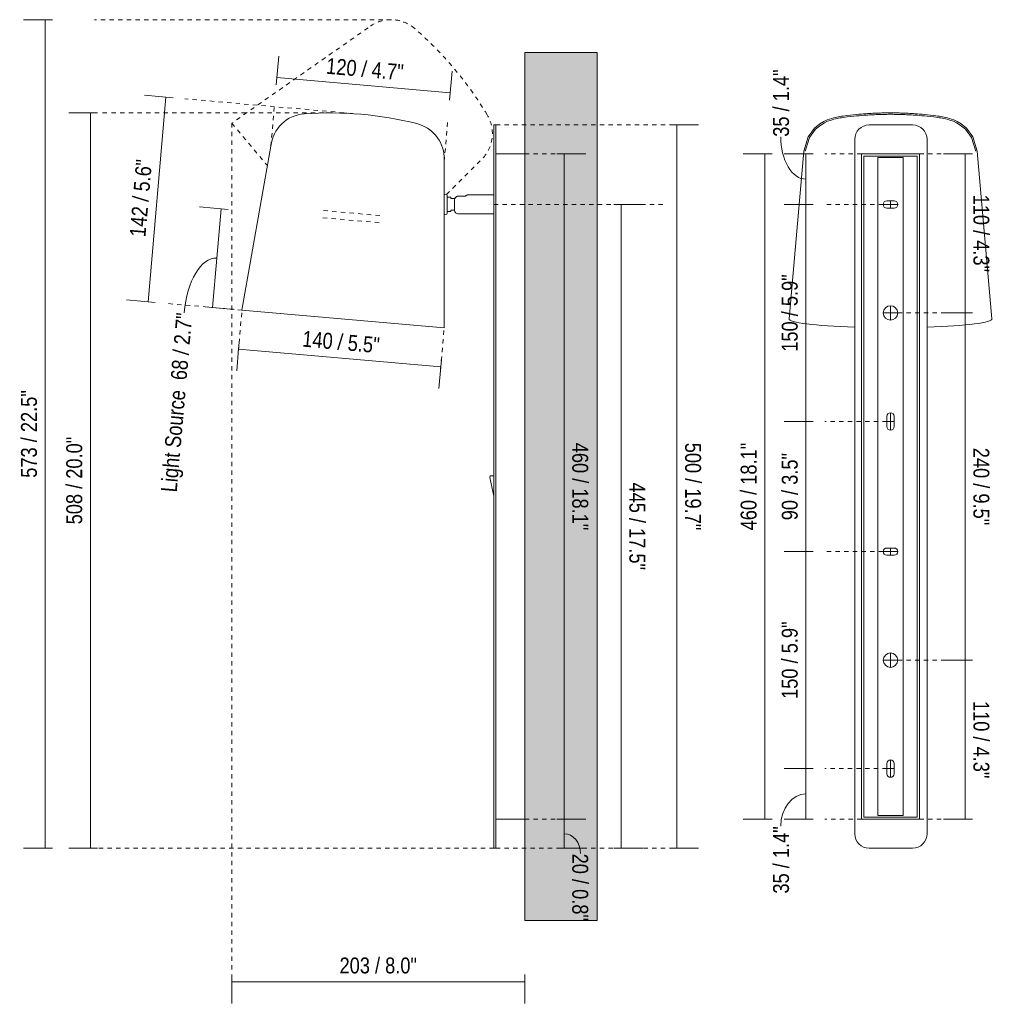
# Model space of a CAD drawing. Header units: millimetres. Extents: x -6750 to -4852, y -55 to 6878.
# Tile 2 of 3: x -5525 to -4852, y -55 to 626. Entities that reach past the tile are written whole.
import ezdxf

# ---------------------------------------------------------------- set-up
doc = ezdxf.new("R2010")
doc.units = ezdxf.units.MM
doc.linetypes.add('Dash', pattern=[6, 3, -3])
doc.layers.add('A-ANNO-DIMS', color=7, linetype='Dash', lineweight=9, true_color=0xd2d2d2)
for name, color, linetype, lineweight in [('A-ANNO-DIMS-5', 7, 'Continuous', 9), ('A-WALL', 7, 'Continuous', 9), ('A-WALL-PATT', 7, 'Continuous', 9), ('E-LITE-EQPM', 7, 'Continuous', 20)]:
    doc.layers.add(name, color=color, linetype=linetype, lineweight=lineweight)
doc.styles.add('Arial Narrow', font='ARIALN.TTF', dxfattribs={"height": 11})
doc.dimstyles.new('FARO_-_2_2mm_Arial_Narrow_mm_Inch_Left', dxfattribs={"dimscale": 304.8, "dimtxt": 11.257741, "dimasz": 0, "dimexe": 0.049213, "dimexo": 0.0625, "dimgap": 0.008202, "dimtad": 1, "dimdec": 0, "dimzin": 0, "dimdsep": 46, "dimtxsty": 'Arial Narrow', "dimblk1": 'NONE', "dimblk2": 'NONE', "dimsah": 1, "dimcen": 0.09, "dimadec": 0, "dimazin": 0, "dimtfac": 1, "dimtdec": 4, "dimtix": 1, "dimtmove": 0, "dimatfit": 3, "dimfxl": 0.016404, "dimfxlon": 1, "dimtvp": 1, "dimtolj": 1, "dimtzin": 0, "dimarcsym": 2})
doc.dimstyles.new('FARO_-_2_2mm_Arial_Narrow_mm_Inch_Left_1', dxfattribs={"dimscale": 304.8, "dimtxt": 11.257741, "dimasz": 0, "dimexe": 0.049213, "dimexo": 0.0625, "dimgap": 0.008202, "dimtad": 1, "dimdec": 0, "dimzin": 0, "dimdsep": 46, "dimtxsty": 'Arial Narrow', "dimblk1": 'NONE', "dimblk2": 'NONE', "dimsah": 1, "dimcen": 0.09, "dimadec": 0, "dimazin": 0, "dimtfac": 1, "dimtdec": 4, "dimtix": 1, "dimtmove": 1, "dimatfit": 3, "dimfxl": 0.016404, "dimfxlon": 1, "dimtvp": 1, "dimtolj": 1, "dimtzin": 0, "dimarcsym": 2})
doc.dimstyles.new('FARO_-_2_2mm_Arial_Narrow_mm_Inch_Right_1', dxfattribs={"dimscale": 304.8, "dimtxt": 11.257741, "dimasz": 0, "dimexe": 0.049213, "dimexo": 0.0625, "dimgap": 0.008202, "dimtad": 1, "dimdec": 0, "dimzin": 0, "dimdsep": 46, "dimtxsty": 'Arial Narrow', "dimblk1": 'NONE', "dimblk2": 'NONE', "dimsah": 1, "dimcen": 0.09, "dimadec": 0, "dimazin": 0, "dimtfac": 1, "dimtdec": 4, "dimtix": 1, "dimtmove": 0, "dimatfit": 3, "dimfxl": 0.016404, "dimfxlon": 1, "dimtvp": 1, "dimtolj": 1, "dimtzin": 0, "dimarcsym": 2})
doc.dimstyles.new('FARO_-_2_2mm_Arial_Narrow_mm_Inch_Right_2', dxfattribs={"dimscale": 304.8, "dimtxt": 11.257741, "dimasz": 0, "dimexe": 0.049213, "dimexo": 0.0625, "dimgap": 0.008202, "dimtad": 1, "dimdec": 0, "dimzin": 0, "dimdsep": 46, "dimtxsty": 'Arial Narrow', "dimblk1": 'NONE', "dimblk2": 'NONE', "dimsah": 1, "dimcen": 0.09, "dimadec": 0, "dimazin": 0, "dimtfac": 1, "dimtdec": 4, "dimtix": 1, "dimtmove": 1, "dimatfit": 3, "dimfxl": 0.016404, "dimfxlon": 1, "dimtvp": 1, "dimtolj": 1, "dimtzin": 0, "dimarcsym": 2})

# ---------------------------------------------------------------- blocks, each defined once
blk = doc.blocks.new('62360 - 62360 TILA White wall lamp-558809-Lateral_PDF')
at = {"layer": 'E-LITE-EQPM'}
for p, q in [((-3317.34, 493.19), (-3317.36, 493.3)), ((-3293.21, 309.32), (-3290.46, 296.39)), ((-3290.46, 310.5), (-3292.25, 310.5))]:
    blk.add_line(p, q, dxfattribs=at)
at = {"layer": 'E-LITE-EQPM', "flags": 128}
blk.add_lwpolyline([(-3324.66, 491.92), (-3324.67, 491.96), (-3324.67, 492)], dxfattribs=at)
at = {"layer": 'E-LITE-EQPM'}
blk.add_arc((-3292.25, 309.52), 0.976, 90, 192, dxfattribs=at)
blk.add_open_spline([(-3315.14, 503.73), (-3315.29, 503.73), (-3315.52, 503.7), (-3315.81, 503.62), (-3316.02, 503.53), (-3316.22, 503.42), (-3316.34, 503.34), (-3316.4, 503.29)], degree=3, knots=[-1, -1, -1, -1, -0.8928571, -0.8392857, -0.7857143, -0.7321429, -0.6785714, -0.6785714, -0.6785714, -0.6785714], dxfattribs=at)
for points in [[(-3317.08, 502.48), (-3317.12, 502.39), (-3317.17, 502.3), (-3317.2, 502.21)], [(-3316.74, 502.98), (-3316.8, 502.9), (-3316.86, 502.82), (-3316.92, 502.74)]]:
    blk.add_open_spline(points, degree=3, dxfattribs=at)
blk = doc.blocks.new('62360 - 62360 TILA White wall lamp-558809-Alzado_PDF Fixing')
at = {"layer": 'E-LITE-EQPM', "color": 254, "lineweight": 9, "true_color": 0xeaeaea}
for p, q in [((6591.77, 553), (6561.77, 553)), ((6551.77, 543), (6551.77, 63)), ((6601.77, 63), (6601.77, 543)), ((6516.49, 534.87), (6506.31, 418.94)), ((6556.5, 533), (6556.5, 73)), ((6596.5, 533), (6556.5, 533)), ((6596.5, 73), (6596.5, 533)), ((6646.68, 418.94), (6636.5, 534.87)), ((6556.5, 73), (6596.5, 73)), ((6561.77, 53), (6591.77, 53))]:
    blk.add_line(p, q, dxfattribs=at)
at = {"layer": 'E-LITE-EQPM', "color": 254, "lineweight": 9, "true_color": 0xeaeaea, "flags": 128}
for points in [[(6516.49, 534.87), (6519.52, 544.83), (6523.96, 550.71), (6527.68, 553.77), (6530.49, 555.44), (6532.65, 556.44), (6534.38, 557.09), (6535.84, 557.55), (6537.12, 557.91), (6538.29, 558.19), (6539.39, 558.42), (6540.46, 558.63), (6541.5, 558.81), (6542.54, 558.97), (6543.58, 559.12), (6543.74, 559.14)], [(6517.49, 534.78), (6520.4, 544.35), (6524.67, 550), (6528.24, 552.94), (6530.95, 554.55), (6533.03, 555.51), (6534.71, 556.14), (6536.12, 556.59), (6537.37, 556.94), (6538.51, 557.21), (6539.59, 557.44), (6540.64, 557.64), (6541.66, 557.82), (6542.69, 557.98), (6543.72, 558.13), (6543.87, 558.15)], [(6543.74, 559.14), (6546.4, 559.48), (6548.78, 559.77), (6550.94, 560), (6552.9, 560.2), (6554.7, 560.37), (6556.36, 560.51), (6557.9, 560.63), (6559.34, 560.74), (6560.7, 560.83), (6561.98, 560.91), (6563.19, 560.98), (6564.34, 561.04), (6565.44, 561.09), (6566.5, 561.13), (6567.52, 561.17), (6568.51, 561.21), (6569.47, 561.24), (6570.41, 561.26), (6571.32, 561.28), (6572.22, 561.3), (6573.1, 561.31), (6573.98, 561.32), (6574.84, 561.33), (6575.7, 561.34), (6576.5, 561.34)], [(6543.87, 558.15), (6546.52, 558.49), (6548.89, 558.77), (6551.04, 559.01), (6552.99, 559.21), (6554.79, 559.37), (6556.44, 559.51), (6557.98, 559.64), (6559.41, 559.74), (6560.76, 559.83), (6562.03, 559.91), (6563.24, 559.98), (6564.39, 560.04), (6565.49, 560.09), (6566.54, 560.14), (6567.56, 560.17), (6568.55, 560.21), (6569.5, 560.24), (6570.43, 560.26), (6571.34, 560.28), (6572.24, 560.3), (6573.12, 560.31), (6573.99, 560.32), (6574.85, 560.33), (6575.71, 560.34), (6576.5, 560.34)], [(6609.25, 559.14), (6606.59, 559.48), (6604.21, 559.77), (6602.06, 560), (6600.09, 560.2), (6598.29, 560.37), (6596.63, 560.51), (6595.09, 560.63), (6593.65, 560.74), (6592.29, 560.83), (6591.02, 560.91), (6589.8, 560.98), (6588.65, 561.04), (6587.55, 561.09), (6586.49, 561.13), (6585.47, 561.17), (6584.48, 561.21), (6583.52, 561.24), (6582.58, 561.26), (6581.67, 561.28), (6580.77, 561.3), (6579.89, 561.31), (6579.01, 561.32), (6578.15, 561.33), (6577.29, 561.34), (6576.5, 561.34)], [(6609.12, 558.15), (6606.47, 558.49), (6604.1, 558.77), (6601.95, 559.01), (6600, 559.21), (6598.21, 559.37), (6596.55, 559.51), (6595.01, 559.64), (6593.58, 559.74), (6592.23, 559.83), (6590.96, 559.91), (6589.75, 559.98), (6588.6, 560.04), (6587.5, 560.09), (6586.45, 560.14), (6585.43, 560.17), (6584.45, 560.21), (6583.49, 560.24), (6582.56, 560.26), (6581.65, 560.28), (6580.75, 560.3), (6579.87, 560.31), (6579, 560.32), (6578.14, 560.33), (6577.29, 560.34), (6576.5, 560.34)], [(6635.5, 534.78), (6632.59, 544.35), (6628.33, 550), (6624.75, 552.94), (6622.04, 554.55), (6619.96, 555.51), (6618.28, 556.14), (6616.87, 556.59), (6615.62, 556.94), (6614.48, 557.21), (6613.4, 557.44), (6612.36, 557.64), (6611.33, 557.82), (6610.3, 557.98), (6609.27, 558.13), (6609.12, 558.15)], [(6636.5, 534.87), (6633.47, 544.83), (6629.03, 550.71), (6625.31, 553.77), (6622.5, 555.44), (6620.34, 556.44), (6618.61, 557.09), (6617.15, 557.55), (6615.87, 557.91), (6614.7, 558.19), (6613.6, 558.42), (6612.53, 558.63), (6611.49, 558.81), (6610.45, 558.97), (6609.41, 559.12), (6609.25, 559.14)]]:
    blk.add_lwpolyline(points, dxfattribs=at)
at = {"layer": 'E-LITE-EQPM', "color": 254, "lineweight": 9, "true_color": 0xeaeaea}
for centre, start, end in [((6561.77, 543), 90, 180), ((6591.77, 543), 0, 90), ((6561.77, 63), 180, 270), ((6591.77, 63), 270, 0)]:
    blk.add_arc(centre, 10, start, end, dxfattribs=at)
for start_param, end_param in [(3.133938, 4.351969), (5.081052, 6.29084)]:
    blk.add_ellipse((6576.5, 418.89), major_axis=(70.19, 0), ratio=0.087156, start_param=start_param, end_param=end_param, dxfattribs=at)
blk = doc.blocks.new('DIMBLOCK7-Lateral_PDF')
at = {"layer": 'A-ANNO-DIMS-5', "color": 251, "true_color": 0x5b5b5b, "transparency": 16777216}
for p, q in [((-5373.15, 397.9), (-5372.71, 402.88)), ((-5373.13, 398.1), (-5374.46, 382.96)), ((-5233.31, 385.67), (-5373.15, 397.9)), ((-5233.31, 385.67), (-5232.87, 390.65)), ((-5233.29, 385.87), (-5234.61, 370.72))]:
    blk.add_line(p, q, dxfattribs=at)
at = {"layer": 'A-ANNO-DIMS-5', "color": 0, "transparency": 16777216, "insert": (-5328.47, 410.77), "char_height": 11, "width": 64.3299, "attachment_point": 1, "rotation": 355, "line_spacing_factor": 0.974696, "style": 'Arial Narrow'}
blk.add_mtext('140 / 5.5"', dxfattribs=at)
blk = doc.blocks.new('_None')
blk = doc.blocks.new('DIMBLOCK8-Lateral_PDF')
at = {"layer": 'A-ANNO-DIMS-5', "color": 251, "true_color": 0x5b5b5b, "transparency": 16777216}
for p, q in [((-5347.1, 580.7), (-5345.35, 600.62)), ((-5346.66, 585.68), (-5347.1, 580.7)), ((-5226.79, 575.19), (-5346.66, 585.68)), ((-5227.22, 570.21), (-5225.48, 590.13)), ((-5226.79, 575.19), (-5227.22, 570.21))]:
    blk.add_line(p, q, dxfattribs=at)
at = {"layer": 'A-ANNO-DIMS-5', "color": 0, "transparency": 16777216, "insert": (-5311.97, 599.42), "char_height": 11, "width": 64.3299, "attachment_point": 1, "rotation": 355, "line_spacing_factor": 0.974696, "style": 'Arial Narrow'}
blk.add_mtext('120 / 4.7"', dxfattribs=at)
blk = doc.blocks.new('DIMBLOCK9-Lateral_PDF')
at = {"layer": 'A-ANNO-DIMS-5', "color": 251, "true_color": 0x5b5b5b, "transparency": 16777216}
for p, q in [((-5418.39, 571.76), (-5438.31, 573.5)), ((-5423.37, 572.2), (-5435.75, 430.7)), ((-5423.37, 572.2), (-5418.39, 571.76)), ((-5430.77, 430.26), (-5450.69, 432)), ((-5435.75, 430.7), (-5430.77, 430.26))]:
    blk.add_line(p, q, dxfattribs=at)
at = {"layer": 'A-ANNO-DIMS-5', "color": 0, "transparency": 16777216, "insert": (-5448.55, 476.2), "char_height": 11, "width": 64.3299, "attachment_point": 1, "rotation": 85, "line_spacing_factor": 0.974696, "style": 'Arial Narrow'}
blk.add_mtext('142 / 5.6"', dxfattribs=at)
blk = doc.blocks.new('DIMBLOCK10-Lateral_PDF')
at = {"layer": 'A-ANNO-DIMS-5', "color": 251, "true_color": 0x5b5b5b, "transparency": 16777216}
for p, q in [((-5470.59, 561.33), (-5490.59, 561.33)), ((-5475.59, 561.33), (-5475.59, 53)), ((-5475.59, 561.33), (-5470.59, 561.33)), ((-5470.59, 53), (-5490.59, 53)), ((-5475.59, 53), (-5470.59, 53))]:
    blk.add_line(p, q, dxfattribs=at)
at = {"layer": 'A-ANNO-DIMS-5', "color": 0, "transparency": 16777216, "insert": (-5492.3, 276.88), "char_height": 11, "width": 72.6928, "attachment_point": 1, "rotation": 90, "line_spacing_factor": 0.974696, "style": 'Arial Narrow'}
blk.add_mtext('508 / 20.0"', dxfattribs=at)
blk = doc.blocks.new('DIMBLOCK11-Lateral_PDF')
at = {"layer": 'A-ANNO-DIMS-5', "color": 251, "true_color": 0x5b5b5b, "transparency": 16777216}
for p, q in [((-5380.3, 494.52), (-5400.23, 496.26)), ((-5385.28, 494.95), (-5391.25, 426.8)), ((-5385.28, 494.95), (-5380.3, 494.52)), ((-5391.25, 426.8), (-5396.23, 427.24)), ((-5391.45, 426.82), (-5376.3, 425.49))]:
    blk.add_line(p, q, dxfattribs=at)
blk.add_ellipse((-5391.71, 421.49), major_axis=(3.45, 39.39), ratio=0.484504, start_param=0, end_param=1.570796, dxfattribs=at)
at = {"layer": 'A-ANNO-DIMS-5', "color": 0, "transparency": 16777216, "insert": (-5426.9, 299.72), "char_height": 11, "width": 149.2455, "attachment_point": 1, "rotation": 85, "line_spacing_factor": 0.974696, "style": 'Arial Narrow'}
blk.add_mtext('Light Source  68 / 2.7"', dxfattribs=at)
blk = doc.blocks.new('DIMBLOCK12-Lateral_PDF')
at = {"layer": 'A-ANNO-DIMS-5', "color": 251, "true_color": 0x5b5b5b, "transparency": 16777216}
for p, q in [((-5148.08, 533), (-5153.08, 533)), ((-5148.28, 533), (-5133.08, 533)), ((-5148.08, 533), (-5148.08, 73)), ((-5148.08, 73), (-5153.08, 73)), ((-5148.28, 73), (-5133.08, 73))]:
    blk.add_line(p, q, dxfattribs=at)
at = {"layer": 'A-ANNO-DIMS-5', "color": 0, "transparency": 16777216, "insert": (-5131.37, 333.29), "char_height": 11, "width": 72.6928, "attachment_point": 1, "rotation": 270, "line_spacing_factor": 0.974696, "style": 'Arial Narrow'}
blk.add_mtext('460 / 18.1"', dxfattribs=at)
blk = doc.blocks.new('DIMBLOCK13-Lateral_PDF')
at = {"layer": 'A-ANNO-DIMS-5', "color": 251, "true_color": 0x5b5b5b, "transparency": 16777216}
for p, q in [((-5075.04, 553), (-5055.04, 553)), ((-5070.04, 553), (-5075.04, 553)), ((-5070.04, 553), (-5070.04, 53)), ((-5075.04, 53), (-5055.04, 53)), ((-5070.04, 53), (-5075.04, 53))]:
    blk.add_line(p, q, dxfattribs=at)
at = {"layer": 'A-ANNO-DIMS-5', "color": 0, "transparency": 16777216, "insert": (-5053.32, 333.29), "char_height": 11, "width": 72.6928, "attachment_point": 1, "rotation": 270, "line_spacing_factor": 0.974696, "style": 'Arial Narrow'}
blk.add_mtext('500 / 19.7"', dxfattribs=at)
blk = doc.blocks.new('DIMBLOCK14-Lateral_PDF')
at = {"layer": 'A-ANNO-DIMS-5', "color": 251, "true_color": 0x5b5b5b, "transparency": 16777216}
for p, q in [((-5108.61, 498.1), (-5113.61, 498.1)), ((-5108.81, 498.1), (-5093.61, 498.1)), ((-5108.61, 498.1), (-5108.61, 53)), ((-5108.61, 53), (-5113.61, 53)), ((-5108.81, 53), (-5093.61, 53))]:
    blk.add_line(p, q, dxfattribs=at)
at = {"layer": 'A-ANNO-DIMS-5', "color": 0, "transparency": 16777216, "insert": (-5091.9, 305.84), "char_height": 11, "width": 72.6928, "attachment_point": 1, "rotation": 270, "line_spacing_factor": 0.974696, "style": 'Arial Narrow'}
blk.add_mtext('445 / 17.5"', dxfattribs=at)
blk = doc.blocks.new('DIMBLOCK15-Lateral_PDF')
at = {"layer": 'A-ANNO-DIMS-5', "color": 251, "true_color": 0x5b5b5b, "transparency": 16777216}
for p, q in [((-5148.08, 73), (-5153.08, 73)), ((-5148.28, 73), (-5133.08, 73)), ((-5148.08, 73), (-5148.08, 53)), ((-5148.08, 53), (-5153.08, 53)), ((-5148.28, 53), (-5133.08, 53))]:
    blk.add_line(p, q, dxfattribs=at)
blk.add_ellipse((-5148.08, 49.24), major_axis=(0, 13.76), ratio=0.831235, start_param=4.712389, end_param=6.283185, dxfattribs=at)
at = {"layer": 'A-ANNO-DIMS-5', "color": 0, "transparency": 16777216, "insert": (-5131.37, 49.24), "char_height": 11, "width": 55.9671, "attachment_point": 1, "rotation": 270, "line_spacing_factor": 0.974696, "style": 'Arial Narrow'}
blk.add_mtext('20 / 0.8"', dxfattribs=at)
blk = doc.blocks.new('DIMBLOCK16-Lateral_PDF')
at = {"layer": 'A-ANNO-DIMS-5', "color": 251, "true_color": 0x5b5b5b, "transparency": 16777216}
for p, q in [((-5377.81, -34.3), (-5377.81, -54.3)), ((-5377.81, -39.3), (-5377.81, -34.3)), ((-5377.81, -39.3), (-5175.22, -39.3)), ((-5175.22, -34.3), (-5175.22, -54.3)), ((-5175.22, -39.3), (-5175.22, -34.3))]:
    blk.add_line(p, q, dxfattribs=at)
at = {"layer": 'A-ANNO-DIMS-5', "color": 0, "transparency": 16777216, "insert": (-5303.32, -22.58), "char_height": 11, "width": 64.3299, "attachment_point": 1, "line_spacing_factor": 0.974696, "style": 'Arial Narrow'}
blk.add_mtext('203 / 8.0"', dxfattribs=at)
blk = doc.blocks.new('DIMBLOCK17-Lateral_PDF')
at = {"layer": 'A-ANNO-DIMS-5', "color": 251, "true_color": 0x5b5b5b, "transparency": 16777216}
for p, q in [((-5501.88, 625.74), (-5521.88, 625.74)), ((-5506.88, 625.74), (-5506.88, 53)), ((-5506.88, 625.74), (-5501.88, 625.74)), ((-5501.88, 53), (-5521.88, 53)), ((-5506.88, 53), (-5501.88, 53))]:
    blk.add_line(p, q, dxfattribs=at)
at = {"layer": 'A-ANNO-DIMS-5', "color": 0, "transparency": 16777216, "insert": (-5523.59, 309.08), "char_height": 11, "width": 72.6928, "attachment_point": 1, "rotation": 90, "line_spacing_factor": 0.974696, "style": 'Arial Narrow'}
blk.add_mtext('573 / 22.5"', dxfattribs=at)
blk = doc.blocks.new('DIMBLOCK18-Alzado_PDF Fixing')
at = {"layer": 'A-ANNO-DIMS-5', "color": 251, "true_color": 0x5b5b5b, "transparency": 16777216}
for p, q in [((-4870.51, 182.98), (-4885.71, 182.98)), ((-4870.71, 73), (-4870.71, 182.98)), ((-4870.71, 182.98), (-4865.71, 182.98)), ((-4870.51, 73), (-4885.71, 73)), ((-4870.71, 73), (-4865.71, 73))]:
    blk.add_line(p, q, dxfattribs=at)
at = {"layer": 'A-ANNO-DIMS-5', "color": 0, "transparency": 16777216, "insert": (-4853.99, 154.79), "char_height": 11, "width": 64.3299, "attachment_point": 1, "rotation": 270, "line_spacing_factor": 0.974696, "style": 'Arial Narrow'}
blk.add_mtext('110 / 4.3"', dxfattribs=at)
blk = doc.blocks.new('DIMBLOCK19-Alzado_PDF Fixing')
at = {"layer": 'A-ANNO-DIMS-5', "color": 251, "true_color": 0x5b5b5b, "transparency": 16777216}
for p, q in [((-4870.51, 423.02), (-4885.71, 423.02)), ((-4870.71, 182.98), (-4870.71, 423.02)), ((-4870.71, 423.02), (-4865.71, 423.02)), ((-4870.51, 182.98), (-4885.71, 182.98)), ((-4870.71, 182.98), (-4865.71, 182.98))]:
    blk.add_line(p, q, dxfattribs=at)
at = {"layer": 'A-ANNO-DIMS-5', "color": 0, "transparency": 16777216, "insert": (-4853.99, 329.8), "char_height": 11, "width": 64.3299, "attachment_point": 1, "rotation": 270, "line_spacing_factor": 0.974696, "style": 'Arial Narrow'}
blk.add_mtext('240 / 9.5"', dxfattribs=at)
blk = doc.blocks.new('DIMBLOCK20-Alzado_PDF Fixing')
at = {"layer": 'A-ANNO-DIMS-5', "color": 251, "true_color": 0x5b5b5b, "transparency": 16777216}
for p, q in [((-4870.51, 533), (-4885.71, 533)), ((-4870.71, 423.02), (-4870.71, 533)), ((-4870.71, 533), (-4865.71, 533)), ((-4870.51, 423.02), (-4885.71, 423.02)), ((-4870.71, 423.02), (-4865.71, 423.02))]:
    blk.add_line(p, q, dxfattribs=at)
at = {"layer": 'A-ANNO-DIMS-5', "color": 0, "transparency": 16777216, "insert": (-4853.99, 504.81), "char_height": 11, "width": 64.3299, "attachment_point": 1, "rotation": 270, "line_spacing_factor": 0.974696, "style": 'Arial Narrow'}
blk.add_mtext('110 / 4.3"', dxfattribs=at)
blk = doc.blocks.new('DIMBLOCK21-Alzado_PDF Fixing')
at = {"layer": 'A-ANNO-DIMS-5', "color": 251, "true_color": 0x5b5b5b, "transparency": 16777216}
for p, q in [((-4975.8, 533), (-4995.8, 533)), ((-4980.8, 533), (-4980.8, 498)), ((-4980.8, 533), (-4975.8, 533)), ((-4975.8, 498), (-4995.8, 498)), ((-4980.8, 498), (-4975.8, 498))]:
    blk.add_line(p, q, dxfattribs=at)
blk.add_ellipse((-4980.8, 544.81), major_axis=(0, 29.31), ratio=0.594899, start_param=1.570796, end_param=3.141593, dxfattribs=at)
at = {"layer": 'A-ANNO-DIMS-5', "color": 0, "transparency": 16777216, "insert": (-5003.52, 544.81), "char_height": 11, "width": 55.9671, "attachment_point": 1, "rotation": 90, "line_spacing_factor": 0.974696, "style": 'Arial Narrow'}
blk.add_mtext('35 / 1.4"', dxfattribs=at)
blk = doc.blocks.new('DIMBLOCK22-Alzado_PDF Fixing')
at = {"layer": 'A-ANNO-DIMS-5', "color": 251, "true_color": 0x5b5b5b, "transparency": 16777216}
for p, q in [((-4975.8, 498), (-4995.8, 498)), ((-4980.8, 498), (-4980.8, 348)), ((-4980.8, 498), (-4975.8, 498)), ((-4975.8, 348), (-4995.8, 348)), ((-4980.8, 348), (-4975.8, 348))]:
    blk.add_line(p, q, dxfattribs=at)
at = {"layer": 'A-ANNO-DIMS-5', "color": 0, "transparency": 16777216, "insert": (-4997.52, 396.2), "char_height": 11, "width": 64.3299, "attachment_point": 1, "rotation": 90, "line_spacing_factor": 0.974696, "style": 'Arial Narrow'}
blk.add_mtext('150 / 5.9"', dxfattribs=at)
blk = doc.blocks.new('DIMBLOCK23-Alzado_PDF Fixing')
at = {"layer": 'A-ANNO-DIMS-5', "color": 251, "true_color": 0x5b5b5b, "transparency": 16777216}
for p, q in [((-4975.8, 348), (-4995.8, 348)), ((-4980.8, 348), (-4980.8, 258)), ((-4980.8, 348), (-4975.8, 348)), ((-4975.8, 258), (-4995.8, 258)), ((-4980.8, 258), (-4975.8, 258))]:
    blk.add_line(p, q, dxfattribs=at)
at = {"layer": 'A-ANNO-DIMS-5', "color": 0, "transparency": 16777216, "insert": (-4997.52, 279.68), "char_height": 11, "width": 55.9671, "attachment_point": 1, "rotation": 90, "line_spacing_factor": 0.974696, "style": 'Arial Narrow'}
blk.add_mtext('90 / 3.5"', dxfattribs=at)
blk = doc.blocks.new('DIMBLOCK24-Alzado_PDF Fixing')
at = {"layer": 'A-ANNO-DIMS-5', "color": 251, "true_color": 0x5b5b5b, "transparency": 16777216}
for p, q in [((-4975.8, 258), (-4995.8, 258)), ((-4980.8, 258), (-4980.8, 108)), ((-4980.8, 258), (-4975.8, 258)), ((-4975.8, 108), (-4995.8, 108)), ((-4980.8, 108), (-4975.8, 108))]:
    blk.add_line(p, q, dxfattribs=at)
at = {"layer": 'A-ANNO-DIMS-5', "color": 0, "transparency": 16777216, "insert": (-4997.52, 156.2), "char_height": 11, "width": 64.3299, "attachment_point": 1, "rotation": 90, "line_spacing_factor": 0.974696, "style": 'Arial Narrow'}
blk.add_mtext('150 / 5.9"', dxfattribs=at)
blk = doc.blocks.new('DIMBLOCK25-Alzado_PDF Fixing')
at = {"layer": 'A-ANNO-DIMS-5', "color": 251, "true_color": 0x5b5b5b, "transparency": 16777216}
for p, q in [((-4975.8, 108), (-4995.8, 108)), ((-4980.8, 108), (-4980.8, 73)), ((-4980.8, 108), (-4975.8, 108)), ((-4975.8, 73), (-4995.8, 73)), ((-4980.8, 73), (-4975.8, 73))]:
    blk.add_line(p, q, dxfattribs=at)
blk.add_ellipse((-4980.8, 68.26), major_axis=(0, 22.24), ratio=0.783784, start_param=0, end_param=1.570796, dxfattribs=at)
at = {"layer": 'A-ANNO-DIMS-5', "color": 0, "transparency": 16777216, "insert": (-5003.52, 21.62), "char_height": 11, "width": 55.9671, "attachment_point": 1, "rotation": 90, "line_spacing_factor": 0.974696, "style": 'Arial Narrow'}
blk.add_mtext('35 / 1.4"', dxfattribs=at)
blk = doc.blocks.new('DIMBLOCK26-Alzado_PDF Fixing')
at = {"layer": 'A-ANNO-DIMS-5', "color": 251, "true_color": 0x5b5b5b, "transparency": 16777216}
for p, q in [((-5004.21, 533), (-5024.21, 533)), ((-5009.21, 533), (-5009.21, 73)), ((-5009.21, 533), (-5004.21, 533)), ((-5004.21, 73), (-5024.21, 73)), ((-5009.21, 73), (-5004.21, 73))]:
    blk.add_line(p, q, dxfattribs=at)
at = {"layer": 'A-ANNO-DIMS-5', "color": 0, "transparency": 16777216, "insert": (-5025.93, 272.71), "char_height": 11, "width": 72.6928, "attachment_point": 1, "rotation": 90, "line_spacing_factor": 0.974696, "style": 'Arial Narrow'}
blk.add_mtext('460 / 18.1"', dxfattribs=at)

msp = doc.modelspace()

# ---------------------------------------------------------------- hatches: boundary and pattern name
at = {"layer": 'A-WALL-PATT', "true_color": 0xfafafa}
msp.add_hatch(color=7, dxfattribs=at).paths.add_polyline_path([(-5125.22, 3), (-5125.22, 603), (-5175.22, 603), (-5175.22, 3)], flags=0)

# ---------------------------------------------------------------- linework, layer by layer
at = {"layer": 'A-ANNO-DIMS'}
for p, q in [((-5267.36, 625.74), (-5472.72, 625.74)), ((-5283.61, 620.16), (-5377.81, 554.2)), ((-5288.48, 560.39), (-5410.2, 571.04)), ((-5350.81, 538.26), (-5348.28, 567.15)), ((-5308.13, 561.33), (-5469.13, 561.33)), ((-5377.81, 554.2), (-5353.18, 524.84)), ((-5377.81, 554.2), (-5377.81, -32.44)), ((-5230.93, 527.78), (-5228.41, 556.67)), ((-5195.22, 553), (-5077.18, 553)), ((-5175.22, 533), (-5142.22, 533)), ((-4942.31, 533), (-4967.81, 533)), ((-4902.31, 533), (-4869.31, 533)), ((-5229.35, 504.9), (-5203.84, 530.41)), ((-5196.72, 498.1), (-5077.18, 498.1)), ((-4927.31, 498), (-4967.81, 498)), ((-5314.4, 493.77), (-5274.52, 490.28)), ((-5314.83, 488.79), (-5274.95, 485.3)), ((-5370.78, 425.01), (-5422.58, 429.54)), ((-5373.31, 396.12), (-5370.78, 425.01)), ((-4917.31, 423.02), (-4869.31, 423.02)), ((-5233.46, 383.89), (-5230.93, 412.78)), ((-4924.81, 348), (-4967.81, 348)), ((-4927.31, 258), (-4967.81, 258)), ((-4917.31, 182.98), (-4869.31, 182.98)), ((-4924.81, 108), (-4967.81, 108)), ((-5175.22, 73), (-5142.22, 73)), ((-4942.31, 73), (-4967.81, 73)), ((-4902.31, 73), (-4869.31, 73)), ((-5196.72, 53), (-5472.72, 53)), ((-5195.22, 53), (-5077.18, 53))]:
    msp.add_line(p, q, dxfattribs=at)
for centre, radius, start, end in [((-5267.8, 600.57), 25.18, 49.0993, 128.9007), ((-5412.68, 433.32), 246.45, 30.9007, 49.0993), ((-5222.81, 546.96), 25.18, 318.9007, 30.9007)]:
    msp.add_arc(centre, radius, start, end, dxfattribs=at)
at = {"layer": 'A-WALL', "color": 254, "true_color": 0xcccccc}
for p, q in [((-5125.22, 603), (-5175.22, 603)), ((-5175.22, 603), (-5175.22, 533)), ((-5125.22, 3), (-5125.22, 603)), ((-5175.22, 73), (-5175.22, 3)), ((-5175.22, 3), (-5125.22, 3))]:
    msp.add_line(p, q, dxfattribs=at)
at = {"layer": 'E-LITE-EQPM'}
for p, q in [((-5195.22, 553), (-5196.72, 553)), ((-5196.72, 553), (-5196.72, 504.6)), ((-5195.22, 533), (-5195.22, 553)), ((-5350.81, 538.26), (-5370.78, 425.01)), ((-5230.93, 504.36), (-5230.93, 531.2)), ((-5175.22, 533), (-5195.22, 533)), ((-5195.22, 533), (-5195.22, 73)), ((-5175.22, 73), (-5175.22, 533)), ((-4913.45, 530.5), (-4931.18, 530.5)), ((-4931.18, 530.5), (-4931.18, 75.5)), ((-4913.45, 75.5), (-4913.45, 530.5)), ((-5230.93, 504.1), (-5230.93, 492.09)), ((-5228.94, 492.09), (-5228.94, 504.1)), ((-5216.55, 503.73), (-5221.6, 503.73)), ((-5196.72, 504.6), (-5215.01, 504.6)), ((-5196.72, 491.6), (-5196.72, 504.6)), ((-5226.44, 503.1), (-5228.94, 503.1)), ((-5226.44, 502.1), (-5226.44, 503.1)), ((-5223.54, 502.1), (-5226.44, 502.1)), ((-5223.72, 501.15), (-5223.72, 493.9)), ((-4927.31, 498), (-4917.31, 498)), ((-4924.81, 500.5), (-4919.81, 500.5)), ((-4922.31, 500.5), (-4922.31, 495.5)), ((-5230.93, 412.78), (-5230.93, 491.83)), ((-5228.94, 493.09), (-5226.44, 493.09)), ((-5226.44, 493.09), (-5226.44, 494.1)), ((-5226.44, 494.1), (-5223.72, 494.1)), ((-5221.42, 491.6), (-5196.72, 491.6)), ((-5196.72, 491.6), (-5196.72, 53)), ((-4919.81, 495.5), (-4924.81, 495.5)), ((-5370.78, 425.01), (-5230.93, 412.78)), ((-4927.31, 423.02), (-4917.31, 423.02)), ((-4922.31, 428.02), (-4922.31, 418.02)), ((-4922.31, 342), (-4922.31, 354)), ((-4924.81, 344.5), (-4924.81, 351.5)), ((-4924.81, 348), (-4919.81, 348)), ((-4919.81, 351.5), (-4919.81, 344.5)), ((-4924.81, 260.5), (-4919.81, 260.5)), ((-4922.31, 260.5), (-4922.31, 255.5)), ((-4927.31, 258), (-4917.31, 258)), ((-4919.81, 255.5), (-4924.81, 255.5)), ((-4922.31, 187.98), (-4922.31, 177.98)), ((-4927.31, 182.98), (-4917.31, 182.98)), ((-4924.81, 104.5), (-4924.81, 111.5)), ((-4922.31, 102), (-4922.31, 114)), ((-4919.81, 111.5), (-4919.81, 104.5)), ((-4919.81, 108), (-4924.81, 108)), ((-4931.18, 75.5), (-4913.45, 75.5)), ((-5195.22, 53), (-5195.22, 73)), ((-5195.22, 73), (-5175.22, 73)), ((-5196.72, 53), (-5195.22, 53))]:
    msp.add_line(p, q, dxfattribs=at)
at = {"layer": 'E-LITE-EQPM', "color": 253, "true_color": 0xaaaaaa}
for p, q in [((-4903.81, 531.5), (-4940.81, 531.5)), ((-4940.81, 531.5), (-4940.81, 74.5)), ((-4903.81, 74.5), (-4903.81, 531.5)), ((-4940.81, 74.5), (-4903.81, 74.5))]:
    msp.add_line(p, q, dxfattribs=at)
at = {"layer": 'E-LITE-EQPM'}
for centre, radius, start, end in [((-5325.77, 535.59), 25.18, 94.0993, 173.9007), ((-5309.96, 314.88), 246.45, 75.9007, 94.0993), ((-5256.05, 529.49), 25.18, 3.9007, 75.9007), ((-5229.94, 504.1), 0.997, 360, 180), ((-5221.1, 501.15), 2.62, 101.04097, 180), ((-5221.1, 501.15), 2.62, 166.79169, 169.44695), ((-4924.81, 498), 2.5, 90, 270), ((-4919.81, 498), 2.5, 270, 90), ((-5229.94, 492.09), 0.997, 180, 0), ((-5221.42, 493.9), 2.3, 180, 270), ((-4922.31, 423.02), 5, 90, 270), ((-4922.31, 423.02), 5, 270, 90), ((-4922.31, 351.5), 2.5, 0, 180), ((-4922.31, 344.5), 2.5, 180, 360), ((-4924.81, 258), 2.5, 90, 270), ((-4919.81, 258), 2.5, 270, 90), ((-4922.31, 182.98), 5, 90, 270), ((-4922.31, 182.98), 5, 270, 90), ((-4922.31, 111.5), 2.5, 0, 180), ((-4922.31, 104.5), 2.5, 180, 360)]:
    msp.add_arc(centre, radius, start, end, dxfattribs=at)
msp.add_open_spline([(-5215.01, 504.6), (-5215.03, 504.59), (-5215.15, 504.52), (-5215.45, 504.36), (-5215.67, 504.23), (-5216.02, 504.03), (-5216.33, 503.86), (-5216.55, 503.73)], degree=3, knots=[0, 0, 0, 0, 0.375, 0.5, 0.625, 0.75, 1, 1, 1, 1], dxfattribs=at)

# ---------------------------------------------------------------- block references
at = {"layer": 'E-LITE-EQPM', "color": 254, "lineweight": 9, "true_color": 0xeaeaea}
msp.add_blockref('62360 - 62360 TILA White wall lamp-558809-Alzado_PDF Fixing', (-11498.81, 0), dxfattribs=at)
at = {"layer": 'E-LITE-EQPM'}
msp.add_blockref('62360 - 62360 TILA White wall lamp-558809-Lateral_PDF', (-1906.26, 0), dxfattribs=at)

# ---------------------------------------------------------------- dimensions: what is measured, and where the dimension line sits
at = {"layer": 'A-ANNO-DIMS', "color": 251, "linetype": 'Continuous', "true_color": 0x5b5b5b}
for base, p1, p2, angle, dimstyle, override, picture, middle in [((-5506.88, 53), (-5501.88, 625.74), (-5501.88, 53), 90, 'FARO_-_2_2mm_Arial_Narrow_mm_Inch_Left', {"dimpost": '<>', "dimfxl": 572.742479}, 'DIMBLOCK17-Lateral_PDF', (-5516.5, 339.37)), ((-5346.66, 585.68), (-5227.22, 570.21), (-5347.1, 580.7), 355, 'FARO_-_2_2mm_Arial_Narrow_mm_Inch_Left', {"dimpost": '<>', "dimfxl": 120.331788}, 'DIMBLOCK8-Lateral_PDF', (-5285.88, 590.02)), ((-5435.75, 430.7), (-5418.39, 571.76), (-5430.77, 430.26), 85, 'FARO_-_2_2mm_Arial_Narrow_mm_Inch_Left', {"dimpost": '<>', "dimfxl": 142.040908}, 'DIMBLOCK9-Lateral_PDF', (-5439.14, 502.28)), ((-5475.59, 53), (-5470.59, 561.33), (-5470.59, 53), 90, 'FARO_-_2_2mm_Arial_Narrow_mm_Inch_Left', {"dimpost": '<>', "dimfxl": 508.334959}, 'DIMBLOCK10-Lateral_PDF', (-5485.21, 307.17)), ((-5070.04, 53), (-5075.04, 553), (-5075.04, 53), 90, 'FARO_-_2_2mm_Arial_Narrow_mm_Inch_Right_1', {"dimtad": 4, "dimpost": '<>', "dimfxl": 500}, 'DIMBLOCK13-Lateral_PDF', (-5060.42, 303)), ((-5148.08, 73), (-5153.08, 533), (-5153.08, 73), 90, 'FARO_-_2_2mm_Arial_Narrow_mm_Inch_Right_1', {"dimtad": 4, "dimpost": '<>', "dimfxl": 460}, 'DIMBLOCK12-Lateral_PDF', (-5138.46, 303)), ((-5009.21, 73), (-5004.21, 533), (-5004.21, 73), 90, 'FARO_-_2_2mm_Arial_Narrow_mm_Inch_Left', {"dimpost": '<>', "dimfxl": 460}, 'DIMBLOCK26-Alzado_PDF Fixing', (-5018.83, 303)), ((-4870.71, 533), (-4865.71, 423.02), (-4865.71, 533), 90, 'FARO_-_2_2mm_Arial_Narrow_mm_Inch_Right_1', {"dimtad": 4, "dimpost": '<>', "dimfxl": 109.980713}, 'DIMBLOCK20-Alzado_PDF Fixing', (-4861.09, 478.01)), ((-5108.61, 53), (-5113.61, 498.1), (-5113.61, 53), 90, 'FARO_-_2_2mm_Arial_Narrow_mm_Inch_Right_1', {"dimtad": 4, "dimpost": '<>', "dimfxl": 445.098657}, 'DIMBLOCK14-Lateral_PDF', (-5098.99, 275.55)), ((-4980.8, 348), (-4975.8, 498), (-4975.8, 348), 90, 'FARO_-_2_2mm_Arial_Narrow_mm_Inch_Left', {"dimpost": '<>', "dimfxl": 150.001001}, 'DIMBLOCK22-Alzado_PDF Fixing', (-4990.42, 423)), ((-4870.71, 423.02), (-4865.71, 182.98), (-4865.71, 423.02), 90, 'FARO_-_2_2mm_Arial_Narrow_mm_Inch_Right_1', {"dimtad": 4, "dimpost": '<>', "dimfxl": 240.038574}, 'DIMBLOCK19-Alzado_PDF Fixing', (-4861.09, 303)), ((-5373.15, 397.9), (-5232.87, 390.65), (-5372.71, 402.88), 355, 'FARO_-_2_2mm_Arial_Narrow_mm_Inch_Left', {"dimpost": '<>', "dimfxl": 140.377609}, 'DIMBLOCK7-Lateral_PDF', (-5302.39, 401.37)), ((-4980.8, 258), (-4975.8, 348), (-4975.8, 258), 90, 'FARO_-_2_2mm_Arial_Narrow_mm_Inch_Left', {"dimpost": '<>', "dimfxl": 90}, 'DIMBLOCK23-Alzado_PDF Fixing', (-4990.42, 303)), ((-4980.8, 108), (-4975.8, 258), (-4975.8, 108), 90, 'FARO_-_2_2mm_Arial_Narrow_mm_Inch_Left', {"dimpost": '<>', "dimfxl": 150}, 'DIMBLOCK24-Alzado_PDF Fixing', (-4990.42, 183)), ((-4870.71, 182.98), (-4865.71, 73), (-4865.71, 182.98), 90, 'FARO_-_2_2mm_Arial_Narrow_mm_Inch_Right_1', {"dimtad": 4, "dimpost": '<>', "dimfxl": 109.980713}, 'DIMBLOCK18-Alzado_PDF Fixing', (-4861.09, 127.99))]:
    dim = msp.add_linear_dim(base=base, p1=p1, p2=p2, angle=angle, dimstyle=dimstyle, override=override, dxfattribs=at)
    dim.commit()
    dim.dimension.update_dxf_attribs({"geometry": picture, "text_midpoint": middle})
for base, p1, p2, dimstyle, override, picture, middle in [((-4980.8, 498), (-4975.8, 533), (-4975.8, 498), 'FARO_-_2_2mm_Arial_Narrow_mm_Inch_Left_1', {"dimpost": '<>', "dimfxl": 34.998999}, 'DIMBLOCK21-Alzado_PDF Fixing', (-4996.18, 572.79)), ((-4980.8, 73), (-4975.8, 108), (-4975.8, 73), 'FARO_-_2_2mm_Arial_Narrow_mm_Inch_Left_1', {"dimpost": '<>', "dimfxl": 35}, 'DIMBLOCK25-Alzado_PDF Fixing', (-4996.18, 49.6)), ((-5148.08, 53), (-5153.08, 73), (-5153.08, 53), 'FARO_-_2_2mm_Arial_Narrow_mm_Inch_Right_2', {"dimtad": 4, "dimpost": '<>', "dimfxl": 20}, 'DIMBLOCK15-Lateral_PDF', (-5138.7, 21.26))]:
    dim = msp.add_linear_dim(base=base, p1=p1, p2=p2, angle=90, dimstyle=dimstyle, override=override, dxfattribs=at)
    dim.commit()
    dim.dimension.update_dxf_attribs({"geometry": picture, "text_midpoint": middle, "dimtype": 160, "text_rotation": 90})
dim = msp.add_linear_dim(base=(-5391.25, 426.8), p1=(-5380.3, 494.52), p2=(-5396.23, 427.24), angle=85, text='Light Source  <>', dimstyle='FARO_-_2_2mm_Arial_Narrow_mm_Inch_Left_1', override={"dimpost": '<>', "dimfxl": 69.136875}, dxfattribs=at)
dim.commit()
dim.dimension.update_dxf_attribs({"geometry": 'DIMBLOCK11-Lateral_PDF', "text_midpoint": (-5413.09, 373.42), "dimtype": 160, "text_rotation": 85})
dim = msp.add_linear_dim(base=(-5175.22, -39.3), p1=(-5377.81, -34.3), p2=(-5175.22, -34.3), dimstyle='FARO_-_2_2mm_Arial_Narrow_mm_Inch_Left', override={"dimpost": '<>', "dimfxl": 202.588992}, dxfattribs=at)
dim.commit()
dim.dimension.update_dxf_attribs({"geometry": 'DIMBLOCK16-Lateral_PDF', "text_midpoint": (-5276.52, -29.68)})

doc.saveas('drawing.dxf')
